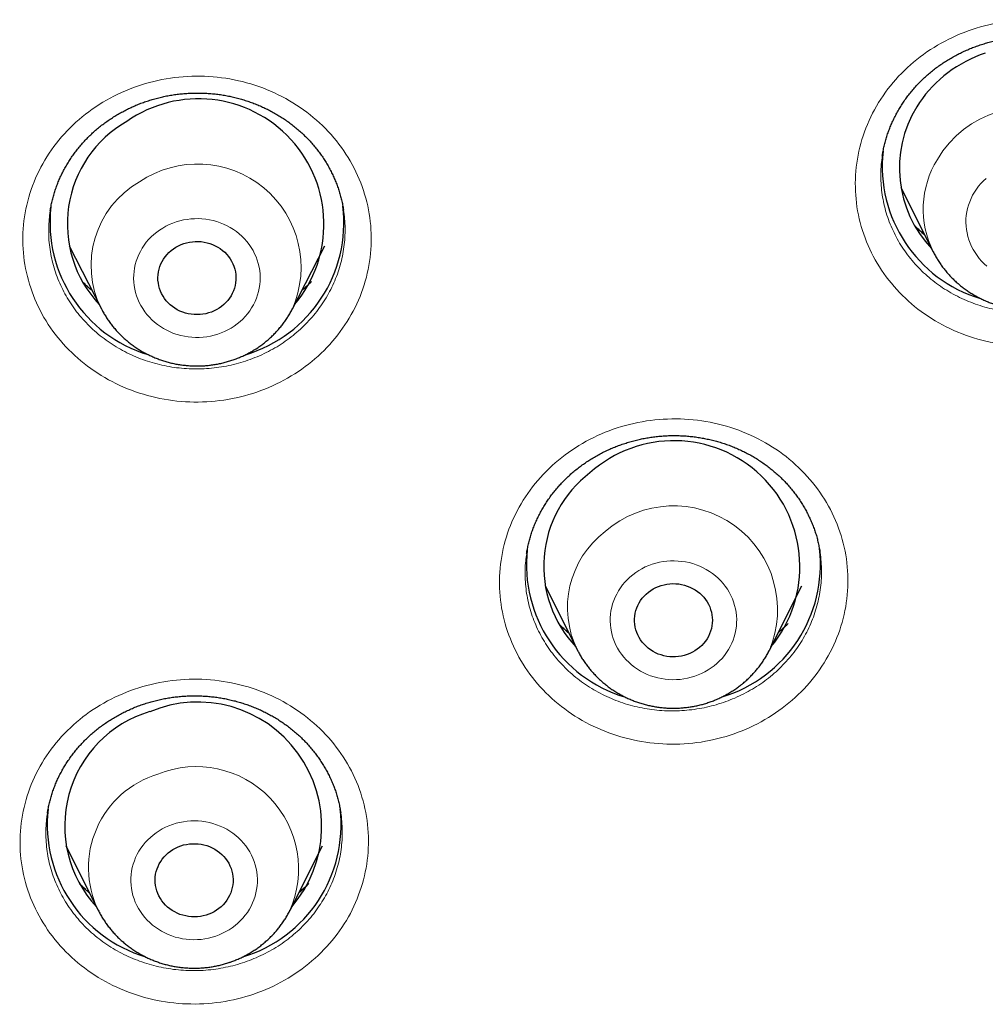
# Model space of a CAD drawing. Header units: millimetres. Extents: x 8 to 450, y 12 to 574.
# Tile 176 of 256: x 236 to 247, y 502 to 513. Entities that reach past the tile are written whole.
import ezdxf

# ---------------------------------------------------------------- set-up
doc = ezdxf.new("R2010")
doc.units = ezdxf.units.MM

msp = doc.modelspace()

# ---------------------------------------------------------------- linework, layer by layer
at = {"color": 7, "linetype": 'Continuous', "lineweight": 30}
for p, q in [((246.454, 511.242), (246.827, 510.497)), ((236.632, 510.97), (236.632, 510.969)), ((240.018, 510.979), (240.018, 510.98)), ((236.849, 510.567), (237.223, 509.839)), ((239.428, 509.839), (239.802, 510.567)), ((246.828, 510.496), (246.827, 510.497)), ((245.519, 507.03), (245.519, 507.032)), ((242.346, 506.642), (242.719, 505.897)), ((244.935, 505.897), (245.308, 506.642)), ((244.935, 505.897), (244.934, 505.896)), ((236.6, 504.015), (236.599, 504.012)), ((236.812, 503.639), (237.185, 502.895)), ((239.401, 502.895), (239.774, 503.639))]:
    msp.add_line(p, q, dxfattribs=at)
at = {"color": 252, "linetype": 'Continuous', "lineweight": 0}
msp.add_line((244.934, 505.896), (244.922, 505.872), dxfattribs=at)
at = {"color": 7, "linetype": 'Continuous', "lineweight": 30, "flags": 128}
for points in [[(247.428, 512.792), (247.37, 512.771), (247.313, 512.748), (247.258, 512.723), (247.203, 512.696), (247.149, 512.666), (247.097, 512.635), (247.047, 512.601), (246.997, 512.566), (246.95, 512.528), (246.904, 512.489), (246.86, 512.448), (246.817, 512.406), (246.777, 512.361), (246.739, 512.316), (246.702, 512.268), (246.668, 512.22), (246.636, 512.17)], [(238.082, 510.55), (238.112, 510.566), (238.142, 510.581), (238.174, 510.593), (238.206, 510.602), (238.239, 510.609), (238.273, 510.614), (238.307, 510.617), (238.341, 510.617), (238.375, 510.615), (238.409, 510.61), (238.442, 510.603), (238.474, 510.593), (238.506, 510.582), (238.537, 510.568), (238.566, 510.552), (238.594, 510.534), (238.621, 510.514), (238.646, 510.492), (238.669, 510.468), (238.69, 510.443), (238.709, 510.416), (238.725, 510.388), (238.74, 510.359), (238.752, 510.33), (238.762, 510.299), (238.769, 510.268), (238.773, 510.236), (238.775, 510.204), (238.775, 510.172), (238.772, 510.14), (238.766, 510.108), (238.758, 510.077), (238.747, 510.047), (238.734, 510.017), (238.719, 509.989), (238.701, 509.962), (238.681, 509.936), (238.659, 509.911), (238.636, 509.888), (238.61, 509.867), (238.583, 509.848), (238.554, 509.83), (238.524, 509.815), (238.493, 509.802), (238.461, 509.791), (238.428, 509.783), (238.395, 509.777), (238.361, 509.773), (238.327, 509.772), (238.293, 509.773), (238.259, 509.776), (238.226, 509.782), (238.193, 509.79), (238.161, 509.801), (238.129, 509.814), (238.099, 509.829), (238.071, 509.846), (238.043, 509.865), (238.018, 509.886), (237.994, 509.909), (237.972, 509.933), (237.952, 509.959), (237.934, 509.986), (237.918, 510.015), (237.905, 510.044), (237.894, 510.075), (237.886, 510.106), (237.88, 510.137), (237.876, 510.169), (237.876, 510.201), (237.877, 510.233), (237.882, 510.265), (237.889, 510.296), (237.898, 510.327), (237.91, 510.357), (237.924, 510.386), (237.941, 510.414), (237.96, 510.441), (237.98, 510.466), (238.003, 510.49), (238.028, 510.512), (238.054, 510.532), (238.082, 510.55)], [(243.538, 506.567), (243.565, 506.586), (243.593, 506.604), (243.623, 506.62), (243.654, 506.633), (243.686, 506.644), (243.719, 506.653), (243.752, 506.66), (243.786, 506.664), (243.82, 506.666), (243.854, 506.665), (243.888, 506.662), (243.921, 506.656), (243.954, 506.649), (243.987, 506.638), (244.018, 506.626), (244.048, 506.611), (244.077, 506.594), (244.105, 506.576), (244.131, 506.555), (244.155, 506.533), (244.177, 506.508), (244.198, 506.483), (244.216, 506.456), (244.232, 506.428), (244.246, 506.398), (244.257, 506.368), (244.266, 506.337), (244.272, 506.306), (244.276, 506.274), (244.277, 506.242), (244.276, 506.21), (244.272, 506.178), (244.266, 506.147), (244.257, 506.116), (244.245, 506.086), (244.231, 506.056), (244.215, 506.028), (244.197, 506.001), (244.176, 505.976), (244.154, 505.952), (244.129, 505.929), (244.103, 505.909), (244.076, 505.89), (244.047, 505.874), (244.016, 505.859), (243.985, 505.847), (243.952, 505.837), (243.919, 505.829), (243.886, 505.824), (243.852, 505.821), (243.818, 505.82), (243.784, 505.822), (243.75, 505.826), (243.717, 505.833), (243.684, 505.842), (243.652, 505.853), (243.621, 505.867), (243.592, 505.883), (243.563, 505.9), (243.537, 505.92), (243.511, 505.942), (243.488, 505.965), (243.467, 505.99), (243.447, 506.016), (243.43, 506.044), (243.415, 506.073), (243.403, 506.102), (243.393, 506.133), (243.385, 506.164), (243.38, 506.196), (243.378, 506.228), (243.378, 506.26), (243.38, 506.292), (243.386, 506.323), (243.393, 506.354), (243.403, 506.385), (243.416, 506.415), (243.431, 506.443), (243.448, 506.471), (243.468, 506.497), (243.489, 506.522), (243.513, 506.545), (243.538, 506.567)], [(238.139, 503.638), (238.172, 503.648), (238.205, 503.655), (238.238, 503.66), (238.272, 503.663), (238.306, 503.663), (238.34, 503.661), (238.374, 503.656), (238.407, 503.649), (238.44, 503.64), (238.472, 503.629), (238.502, 503.615), (238.532, 503.599), (238.56, 503.581), (238.587, 503.561), (238.612, 503.539), (238.635, 503.516), (238.656, 503.491), (238.675, 503.464), (238.692, 503.436), (238.707, 503.407), (238.719, 503.377), (238.729, 503.347), (238.736, 503.316), (238.741, 503.284), (238.743, 503.252), (238.743, 503.22), (238.74, 503.188), (238.734, 503.156), (238.726, 503.125), (238.716, 503.095), (238.703, 503.065), (238.688, 503.037), (238.67, 503.009), (238.65, 502.983), (238.629, 502.958), (238.605, 502.935), (238.58, 502.914), (238.552, 502.895), (238.524, 502.877), (238.494, 502.862), (238.463, 502.849), (238.431, 502.838), (238.398, 502.829), (238.365, 502.823), (238.331, 502.819), (238.297, 502.818), (238.263, 502.818), (238.229, 502.822), (238.196, 502.828), (238.163, 502.836), (238.13, 502.846), (238.099, 502.859), (238.069, 502.874), (238.04, 502.891), (238.013, 502.91), (237.987, 502.931), (237.963, 502.953), (237.941, 502.978), (237.921, 503.003), (237.903, 503.03), (237.887, 503.059), (237.873, 503.088), (237.862, 503.119), (237.854, 503.15), (237.848, 503.181), (237.844, 503.213), (237.843, 503.245), (237.845, 503.277), (237.849, 503.309), (237.856, 503.34), (237.865, 503.371), (237.877, 503.401), (237.891, 503.43), (237.907, 503.458), (237.926, 503.485), (237.947, 503.51), (237.969, 503.534), (237.994, 503.556), (238.02, 503.577), (238.048, 503.595), (238.077, 503.611), (238.108, 503.626), (238.139, 503.638)]]:
    msp.add_lwpolyline(points, dxfattribs=at)
at = {"color": 252, "linetype": 'Continuous', "lineweight": 0, "flags": 128}
for points in [[(247.437, 511.345), (247.406, 511.316), (247.377, 511.286), (247.35, 511.254), (247.325, 511.221), (247.302, 511.186), (247.282, 511.15), (247.264, 511.113), (247.248, 511.075), (247.234, 511.037), (247.223, 510.997), (247.215, 510.958), (247.209, 510.917), (247.205, 510.877), (247.204, 510.836), (247.206, 510.795), (247.21, 510.755), (247.217, 510.715), (247.227, 510.675), (247.238, 510.636), (247.253, 510.597), (247.269, 510.56), (247.288, 510.523), (247.31, 510.488), (247.333, 510.454), (247.359, 510.421), (247.386, 510.39), (247.416, 510.36), (247.447, 510.332)], [(238.72, 509.617), (238.756, 509.64), (238.79, 509.665), (238.823, 509.692), (238.854, 509.72), (238.883, 509.751), (238.91, 509.782), (238.935, 509.816), (238.957, 509.85), (238.978, 509.886), (238.996, 509.923), (239.012, 509.961), (239.026, 509.999), (239.037, 510.039), (239.045, 510.079), (239.051, 510.119), (239.055, 510.159), (239.056, 510.2), (239.054, 510.241), (239.05, 510.281), (239.043, 510.321), (239.034, 510.361), (239.022, 510.4), (239.008, 510.439), (238.992, 510.476), (238.973, 510.513), (238.951, 510.548), (238.928, 510.582), (238.902, 510.615), (238.875, 510.647), (238.845, 510.677), (238.814, 510.705), (238.781, 510.731), (238.747, 510.755), (238.71, 510.778), (238.673, 510.798), (238.634, 510.816), (238.595, 510.833), (238.554, 510.846), (238.512, 510.858), (238.47, 510.867), (238.428, 510.874), (238.384, 510.879), (238.341, 510.881), (238.298, 510.88), (238.255, 510.878), (238.212, 510.872), (238.169, 510.865), (238.127, 510.855), (238.086, 510.843), (238.046, 510.828), (238.006, 510.812), (237.968, 510.793), (237.931, 510.772), (237.895, 510.749), (237.861, 510.724), (237.828, 510.697), (237.797, 510.669), (237.768, 510.638), (237.741, 510.607), (237.716, 510.573), (237.694, 510.539), (237.673, 510.503), (237.655, 510.466), (237.639, 510.428), (237.625, 510.39), (237.614, 510.35), (237.606, 510.31), (237.599, 510.27), (237.596, 510.23), (237.595, 510.189), (237.597, 510.148), (237.601, 510.108), (237.608, 510.068), (237.617, 510.028), (237.629, 509.989), (237.643, 509.95), (237.659, 509.913), (237.678, 509.876), (237.7, 509.841), (237.723, 509.806), (237.748, 509.774), (237.776, 509.742), (237.806, 509.712), (237.837, 509.684), (237.87, 509.658), (237.904, 509.634), (237.941, 509.611), (237.978, 509.591), (238.017, 509.572), (238.056, 509.556), (238.097, 509.542), (238.139, 509.531), (238.181, 509.522), (238.223, 509.515), (238.267, 509.51), (238.31, 509.508), (238.353, 509.509), (238.396, 509.511), (238.439, 509.516), (238.482, 509.524), (238.524, 509.534), (238.565, 509.546), (238.605, 509.56), (238.645, 509.577), (238.683, 509.596), (238.72, 509.617)], [(244.297, 505.717), (244.329, 505.744), (244.36, 505.773), (244.388, 505.803), (244.415, 505.835), (244.44, 505.869), (244.462, 505.904), (244.483, 505.939), (244.501, 505.977), (244.516, 506.014), (244.529, 506.053), (244.54, 506.093), (244.548, 506.133), (244.554, 506.173), (244.557, 506.213), (244.558, 506.254), (244.556, 506.295), (244.551, 506.335), (244.544, 506.375), (244.534, 506.415), (244.522, 506.454), (244.508, 506.492), (244.491, 506.53), (244.472, 506.566), (244.45, 506.602), (244.426, 506.636), (244.401, 506.668), (244.373, 506.699), (244.343, 506.729), (244.311, 506.757), (244.278, 506.783), (244.243, 506.807), (244.207, 506.829), (244.169, 506.849), (244.131, 506.867), (244.091, 506.883), (244.05, 506.897), (244.008, 506.908), (243.966, 506.917), (243.923, 506.923), (243.88, 506.927), (243.837, 506.929), (243.794, 506.928), (243.75, 506.925), (243.708, 506.92), (243.665, 506.912), (243.623, 506.902), (243.582, 506.889), (243.542, 506.875), (243.502, 506.858), (243.464, 506.838), (243.427, 506.817), (243.392, 506.794), (243.358, 506.769), (243.325, 506.742), (243.295, 506.713), (243.266, 506.682), (243.239, 506.65), (243.215, 506.617), (243.192, 506.582), (243.172, 506.546), (243.154, 506.509), (243.138, 506.471), (243.125, 506.432), (243.115, 506.393), (243.106, 506.353), (243.101, 506.313), (243.098, 506.272), (243.097, 506.232), (243.099, 506.191), (243.103, 506.15), (243.111, 506.11), (243.12, 506.071), (243.132, 506.032), (243.147, 505.993), (243.164, 505.956), (243.183, 505.919), (243.205, 505.884), (243.228, 505.85), (243.254, 505.817), (243.282, 505.786), (243.312, 505.757), (243.343, 505.729), (243.376, 505.703), (243.411, 505.679), (243.448, 505.656), (243.485, 505.636), (243.524, 505.618), (243.564, 505.603), (243.605, 505.589), (243.646, 505.578), (243.689, 505.569), (243.731, 505.562), (243.774, 505.558), (243.818, 505.556), (243.861, 505.557), (243.904, 505.56), (243.947, 505.566), (243.989, 505.574), (244.031, 505.584), (244.073, 505.596), (244.113, 505.611), (244.152, 505.628), (244.19, 505.647), (244.227, 505.669), (244.263, 505.692), (244.297, 505.717)], [(238.543, 502.595), (238.583, 502.61), (238.622, 502.628), (238.66, 502.647), (238.697, 502.669), (238.733, 502.692), (238.766, 502.717), (238.799, 502.745), (238.829, 502.774), (238.857, 502.804), (238.884, 502.837), (238.908, 502.87), (238.931, 502.905), (238.951, 502.941), (238.968, 502.978), (238.984, 503.016), (238.997, 503.055), (239.007, 503.095), (239.015, 503.135), (239.02, 503.175), (239.023, 503.216), (239.023, 503.256), (239.021, 503.297), (239.016, 503.337), (239.009, 503.377), (238.999, 503.417), (238.987, 503.456), (238.972, 503.494), (238.955, 503.531), (238.935, 503.568), (238.913, 503.603), (238.889, 503.637), (238.863, 503.669), (238.835, 503.7), (238.805, 503.73), (238.774, 503.757), (238.74, 503.783), (238.705, 503.807), (238.669, 503.829), (238.631, 503.849), (238.592, 503.867), (238.552, 503.882), (238.511, 503.896), (238.469, 503.907), (238.427, 503.915), (238.384, 503.921), (238.341, 503.925), (238.298, 503.927), (238.255, 503.926), (238.212, 503.922), (238.169, 503.917), (238.126, 503.909), (238.084, 503.898), (238.043, 503.885), (238.003, 503.87), (237.964, 503.853), (237.926, 503.834), (237.889, 503.812), (237.854, 503.789), (237.82, 503.763), (237.788, 503.736), (237.757, 503.707), (237.729, 503.676), (237.703, 503.644), (237.678, 503.611), (237.656, 503.576), (237.636, 503.54), (237.618, 503.503), (237.603, 503.464), (237.59, 503.426), (237.579, 503.386), (237.571, 503.346), (237.566, 503.306), (237.563, 503.265), (237.563, 503.225), (237.565, 503.184), (237.57, 503.144), (237.577, 503.103), (237.587, 503.064), (237.6, 503.025), (237.614, 502.987), (237.632, 502.949), (237.651, 502.913), (237.673, 502.878), (237.697, 502.844), (237.723, 502.811), (237.751, 502.78), (237.781, 502.751), (237.813, 502.723), (237.846, 502.698), (237.881, 502.674), (237.918, 502.652), (237.955, 502.632), (237.994, 502.614), (238.034, 502.599), (238.075, 502.585), (238.117, 502.574), (238.159, 502.566), (238.202, 502.559), (238.245, 502.555), (238.288, 502.554), (238.332, 502.555), (238.375, 502.558), (238.418, 502.564), (238.46, 502.572), (238.502, 502.583), (238.543, 502.595)]]:
    msp.add_lwpolyline(points, dxfattribs=at)
at = {"color": 7, "linetype": 'Continuous', "lineweight": 30}
for centre, radius, start, end in [((238.344, 510.817), 1.447, 320.0462, 124.9587), ((247.782, 511.464), 1.346, 148.3743, 223.6717), ((238.191, 510.82), 1.362, 119.7622, 223.213), ((247.834, 511.485), 1.596, 173.7635, 253.1602), ((238.224, 510.837), 1.595, 173.5863, 253.1602), ((238.427, 510.836), 1.595, 286.7647, 6.779), ((243.833, 506.862), 1.454, 320.3834, 131.8554), ((243.684, 506.867), 1.355, 127.2932, 223.4768), ((243.726, 506.885), 1.596, 173.756, 253.163), ((243.929, 506.885), 1.595, 286.7498, 6.6728), ((238.334, 503.866), 1.432, 319.2892, 112.7422), ((238.176, 503.869), 1.377, 106.7044, 222.8627), ((238.192, 503.883), 1.595, 173.6225, 253.1617), ((238.395, 503.883), 1.595, 286.7415, 6.6015)]:
    msp.add_arc(centre, radius, start, end, dxfattribs=at)
at = {"color": 252, "linetype": 'Continuous', "lineweight": 0}
for centre, radius, start, end in [((247.922, 510.955), 1.211, 337.7467, 149.8677), ((247.802, 510.988), 1.091, 148.1985, 206.7173), ((238.334, 510.318), 1.194, 336.3834, 124.1601), ((238.217, 510.34), 1.114, 119.8171, 206.936), ((243.828, 506.363), 1.201, 337.2003, 130.9945), ((243.711, 506.389), 1.107, 127.3061, 206.439), ((238.318, 503.371), 1.182, 335.6125, 112.0582), ((238.204, 503.385), 1.131, 106.9553, 205.7232)]:
    msp.add_arc(centre, radius, start, end, dxfattribs=at)
for points, knots in [([(249.681, 510.362), (249.615, 510.254), (249.538, 510.153), (249.365, 509.968), (249.268, 509.882), (249.058, 509.73), (248.947, 509.665), (248.711, 509.554), (248.586, 509.509), (248.206, 509.411), (247.936, 509.393), (247.417, 509.453), (247.161, 509.533), (246.82, 509.714), (246.711, 509.786), (246.513, 509.947), (246.424, 510.036), (246.263, 510.231), (246.193, 510.336), (246.077, 510.556), (246.03, 510.67), (245.961, 510.91), (245.94, 511.031), (245.923, 511.276), (245.927, 511.4), (245.961, 511.645), (245.991, 511.765), (246.075, 511.999), (246.13, 512.113), (246.263, 512.328), (246.341, 512.431), (246.514, 512.617), (246.61, 512.701), (246.819, 512.853), (246.933, 512.919), (247.168, 513.029), (247.291, 513.074), (247.547, 513.139), (247.677, 513.16), (247.939, 513.178), (248.072, 513.175), (248.333, 513.144), (248.461, 513.117), (248.71, 513.04), (248.832, 512.989), (249.173, 512.807), (249.376, 512.641), (249.694, 512.255), (249.814, 512.029), (249.916, 511.674), (249.938, 511.55), (249.955, 511.305), (249.951, 511.182), (249.916, 510.937), (249.886, 510.815), (249.802, 510.583), (249.747, 510.47), (249.681, 510.362)], [0, 0, 0, 0, 0.03125, 0.03125, 0.0625, 0.0625, 0.09375, 0.09375, 0.125, 0.125, 0.1875, 0.1875, 0.25, 0.25, 0.28125, 0.28125, 0.3125, 0.3125, 0.34375, 0.34375, 0.375, 0.375, 0.40625, 0.40625, 0.4375, 0.4375, 0.46875, 0.46875, 0.5, 0.5, 0.53125, 0.53125, 0.5625, 0.5625, 0.59375, 0.59375, 0.625, 0.625, 0.65625, 0.65625, 0.6875, 0.6875, 0.71875, 0.71875, 0.75, 0.75, 0.8125, 0.8125, 0.875, 0.875, 0.90625, 0.90625, 0.9375, 0.9375, 0.96875, 0.96875, 1, 1, 1, 1]), ([(239.415, 509.064), (239.303, 508.997), (239.186, 508.94), (238.942, 508.85), (238.813, 508.815), (238.554, 508.771), (238.423, 508.761), (238.16, 508.764), (238.027, 508.779), (237.643, 508.856), (237.395, 508.956), (236.965, 509.234), (236.777, 509.415), (236.564, 509.724), (236.503, 509.836), (236.407, 510.064), (236.371, 510.182), (236.324, 510.425), (236.313, 510.549), (236.318, 510.794), (236.333, 510.916), (236.389, 511.159), (236.43, 511.277), (236.534, 511.502), (236.599, 511.611), (236.75, 511.814), (236.835, 511.908), (237.023, 512.079), (237.128, 512.157), (237.351, 512.291), (237.47, 512.349), (237.714, 512.439), (237.841, 512.473), (238.1, 512.517), (238.233, 512.528), (238.495, 512.524), (238.626, 512.51), (238.885, 512.458), (239.01, 512.42), (239.251, 512.323), (239.367, 512.262), (239.584, 512.122), (239.683, 512.043), (239.866, 511.866), (239.949, 511.768), (240.162, 511.459), (240.26, 511.224), (240.353, 510.742), (240.348, 510.49), (240.265, 510.13), (240.224, 510.01), (240.119, 509.785), (240.055, 509.677), (239.904, 509.474), (239.818, 509.379), (239.629, 509.208), (239.526, 509.132), (239.415, 509.064)], [0, 0, 0, 0, 0.03125, 0.03125, 0.0625, 0.0625, 0.09375, 0.09375, 0.125, 0.125, 0.1875, 0.1875, 0.25, 0.25, 0.28125, 0.28125, 0.3125, 0.3125, 0.34375, 0.34375, 0.375, 0.375, 0.40625, 0.40625, 0.4375, 0.4375, 0.46875, 0.46875, 0.5, 0.5, 0.53125, 0.53125, 0.5625, 0.5625, 0.59375, 0.59375, 0.625, 0.625, 0.65625, 0.65625, 0.6875, 0.6875, 0.71875, 0.71875, 0.75, 0.75, 0.8125, 0.8125, 0.875, 0.875, 0.90625, 0.90625, 0.9375, 0.9375, 0.96875, 0.96875, 1, 1, 1, 1]), ([(246.239, 511.608), (246.235, 511.574), (246.225, 511.505), (246.22, 511.399), (246.223, 511.291), (246.233, 511.183), (246.251, 511.077), (246.276, 510.972), (246.309, 510.868), (246.35, 510.768), (246.398, 510.669), (246.452, 510.575), (246.514, 510.484), (246.582, 510.397), (246.656, 510.314), (246.736, 510.237), (246.821, 510.165), (246.911, 510.098), (247.006, 510.037), (247.106, 509.983), (247.209, 509.935), (247.315, 509.893), (247.424, 509.858), (247.535, 509.831), (247.649, 509.81), (247.763, 509.797), (247.879, 509.791), (247.994, 509.792), (248.109, 509.8), (248.224, 509.816), (248.337, 509.839), (248.448, 509.869), (248.557, 509.905), (248.663, 509.949), (248.766, 509.999), (248.865, 510.056), (248.96, 510.118), (249.05, 510.186), (249.134, 510.26), (249.214, 510.339), (249.287, 510.423), (249.355, 510.511), (249.395, 510.573), (249.415, 510.604)], [0, 0, 0, 0, 0.023025, 0.047404, 0.071866, 0.096356, 0.120818, 0.145197, 0.16958, 0.194046, 0.218541, 0.243007, 0.26739, 0.291774, 0.316241, 0.340736, 0.365203, 0.389586, 0.413965, 0.438428, 0.462918, 0.487381, 0.51176, 0.536131, 0.560586, 0.585069, 0.609523, 0.633894, 0.658258, 0.682704, 0.707178, 0.731624, 0.755987, 0.780345, 0.804785, 0.829254, 0.853694, 0.878052, 0.902386, 0.926803, 0.951249, 0.975666, 1, 1, 1, 1]), ([(236.632, 510.969), (236.627, 510.937), (236.618, 510.87), (236.613, 510.766), (236.614, 510.658), (236.624, 510.551), (236.642, 510.444), (236.667, 510.339), (236.7, 510.235), (236.74, 510.134), (236.787, 510.036), (236.841, 509.941), (236.902, 509.849), (236.97, 509.762), (237.044, 509.679), (237.123, 509.601), (237.208, 509.528), (237.298, 509.461), (237.393, 509.399), (237.492, 509.344), (237.594, 509.295), (237.7, 509.252), (237.809, 509.217), (237.921, 509.188), (238.034, 509.166), (238.148, 509.152), (238.263, 509.145), (238.379, 509.145), (238.494, 509.153), (238.609, 509.167), (238.722, 509.189), (238.833, 509.218), (238.942, 509.254), (239.048, 509.297), (239.152, 509.345), (239.217, 509.383), (239.25, 509.402)], [0, 0, 0, 0, 0.026003, 0.055596, 0.085154, 0.114611, 0.144068, 0.173626, 0.203218, 0.232776, 0.262233, 0.291688, 0.321243, 0.350832, 0.380387, 0.409842, 0.439292, 0.468843, 0.498428, 0.527979, 0.557429, 0.586875, 0.616421, 0.646002, 0.675548, 0.704994, 0.734437, 0.76398, 0.793557, 0.823101, 0.852543, 0.881968, 0.911492, 0.941051, 0.970576, 1, 1, 1, 1]), ([(239.25, 509.402), (239.282, 509.422), (239.346, 509.463), (239.436, 509.531), (239.521, 509.604), (239.601, 509.682), (239.675, 509.765), (239.743, 509.852), (239.804, 509.944), (239.859, 510.039), (239.907, 510.138), (239.948, 510.239), (239.981, 510.342), (240.006, 510.448), (240.024, 510.555), (240.035, 510.662), (240.037, 510.77), (240.032, 510.876), (240.023, 510.945), (240.018, 510.979)], [0, 0, 0, 0, 0.058874, 0.117949, 0.177093, 0.236168, 0.295042, 0.353916, 0.412991, 0.472134, 0.531209, 0.590083, 0.648961, 0.70804, 0.767188, 0.826267, 0.885145, 0.944031, 1, 1, 1, 1]), ([(246.73, 510.691), (246.716, 510.703), (246.683, 510.731), (246.645, 510.766), (246.622, 510.79), (246.616, 510.796)], [0, 0, 0, 0, 0.364759, 0.824925, 1, 1, 1, 1]), ([(237.115, 510.049), (237.099, 510.063), (237.064, 510.092), (237.027, 510.127), (237.007, 510.149), (237.003, 510.153)], [0, 0, 0, 0, 0.418844, 0.888621, 1, 1, 1, 1]), ([(239.648, 510.153), (239.631, 510.137), (239.598, 510.104), (239.561, 510.07), (239.539, 510.053), (239.537, 510.051)], [0, 0, 0, 0, 0.457099, 0.936059, 1, 1, 1, 1]), ([(245.123, 505.258), (245.021, 505.178), (244.913, 505.108), (244.683, 504.989), (244.56, 504.939), (244.309, 504.864), (244.181, 504.838), (243.919, 504.81), (243.785, 504.808), (243.393, 504.838), (243.134, 504.908), (242.669, 505.131), (242.458, 505.288), (242.205, 505.568), (242.13, 505.67), (242.003, 505.885), (241.952, 505.997), (241.872, 506.232), (241.845, 506.353), (241.816, 506.597), (241.814, 506.719), (241.837, 506.966), (241.862, 507.087), (241.935, 507.323), (241.985, 507.438), (242.106, 507.658), (242.178, 507.761), (242.342, 507.953), (242.436, 508.043), (242.638, 508.202), (242.749, 508.273), (242.979, 508.392), (243.1, 508.441), (243.352, 508.516), (243.482, 508.543), (243.743, 508.57), (243.874, 508.572), (244.139, 508.552), (244.268, 508.53), (244.52, 508.463), (244.644, 508.417), (244.877, 508.304), (244.987, 508.238), (245.192, 508.085), (245.288, 507.998), (245.541, 507.718), (245.67, 507.497), (245.828, 507.032), (245.857, 506.781), (245.823, 506.415), (245.798, 506.292), (245.725, 506.056), (245.676, 505.942), (245.554, 505.723), (245.481, 505.618), (245.317, 505.426), (245.225, 505.338), (245.123, 505.258)], [0, 0, 0, 0, 0.03125, 0.03125, 0.0625, 0.0625, 0.09375, 0.09375, 0.125, 0.125, 0.1875, 0.1875, 0.25, 0.25, 0.28125, 0.28125, 0.3125, 0.3125, 0.34375, 0.34375, 0.375, 0.375, 0.40625, 0.40625, 0.4375, 0.4375, 0.46875, 0.46875, 0.5, 0.5, 0.53125, 0.53125, 0.5625, 0.5625, 0.59375, 0.59375, 0.625, 0.625, 0.65625, 0.65625, 0.6875, 0.6875, 0.71875, 0.71875, 0.75, 0.75, 0.8125, 0.8125, 0.875, 0.875, 0.90625, 0.90625, 0.9375, 0.9375, 0.96875, 0.96875, 1, 1, 1, 1]), ([(242.133, 507.011), (242.129, 506.984), (242.119, 506.921), (242.114, 506.822), (242.115, 506.714), (242.124, 506.606), (242.14, 506.5), (242.164, 506.395), (242.196, 506.291), (242.236, 506.19), (242.282, 506.092), (242.336, 505.996), (242.396, 505.905), (242.463, 505.817), (242.536, 505.734), (242.615, 505.656), (242.699, 505.583), (242.788, 505.515), (242.883, 505.454), (242.981, 505.398), (243.084, 505.349), (243.189, 505.306), (243.298, 505.27), (243.409, 505.241), (243.522, 505.219), (243.636, 505.204), (243.752, 505.196), (243.867, 505.196), (243.982, 505.203), (244.097, 505.217), (244.21, 505.238), (244.322, 505.267), (244.431, 505.302), (244.537, 505.344), (244.641, 505.393), (244.74, 505.448), (244.836, 505.508), (244.896, 505.554), (244.926, 505.576)], [0, 0, 0, 0, 0.021507, 0.049418, 0.077425, 0.105464, 0.133471, 0.161382, 0.189294, 0.217301, 0.245341, 0.273348, 0.30126, 0.329166, 0.357168, 0.385203, 0.413205, 0.441112, 0.46901, 0.497003, 0.525028, 0.553021, 0.580919, 0.608808, 0.636791, 0.664807, 0.692791, 0.720679, 0.748561, 0.776538, 0.804547, 0.832524, 0.860406, 0.888261, 0.916212, 0.944194, 0.972145, 1, 1, 1, 1]), ([(244.926, 505.576), (244.955, 505.6), (245.013, 505.648), (245.093, 505.726), (245.168, 505.808), (245.237, 505.895), (245.299, 505.986), (245.354, 506.081), (245.403, 506.179), (245.444, 506.28), (245.478, 506.383), (245.496, 506.453), (245.511, 506.524), (245.524, 506.595), (245.535, 506.702), (245.538, 506.81), (245.533, 506.918), (245.527, 506.991), (245.52, 507.028), (245.519, 507.03)], [0, 0, 0, 0, 0.066238, 0.132702, 0.199243, 0.265707, 0.331945, 0.398182, 0.464646, 0.531186, 0.59765, 0.663887, 0.664301, 0.730579, 0.797084, 0.863667, 0.930172, 0.996451, 1, 1, 1, 1]), ([(242.621, 506.093), (242.606, 506.106), (242.572, 506.134), (242.535, 506.17), (242.513, 506.193), (242.507, 506.198)], [0, 0, 0, 0, 0.386394, 0.848194, 1, 1, 1, 1]), ([(245.151, 506.205), (245.137, 506.19), (245.105, 506.159), (245.066, 506.123), (245.042, 506.103), (245.036, 506.098)], [0, 0, 0, 0, 0.393765, 0.853988, 1, 1, 1, 1]), ([(238.983, 501.926), (238.858, 501.884), (238.731, 501.853), (238.471, 501.815), (238.338, 501.808), (238.075, 501.818), (237.945, 501.835), (237.689, 501.893), (237.563, 501.934), (237.206, 502.088), (236.989, 502.236), (236.635, 502.595), (236.494, 502.81), (236.36, 503.154), (236.326, 503.275), (236.286, 503.517), (236.279, 503.639), (236.29, 503.885), (236.309, 504.008), (236.372, 504.246), (236.415, 504.361), (236.527, 504.586), (236.594, 504.692), (236.749, 504.89), (236.838, 504.982), (237.032, 505.149), (237.137, 505.223), (237.362, 505.351), (237.482, 505.405), (237.731, 505.49), (237.861, 505.521), (238.12, 505.559), (238.251, 505.566), (238.515, 505.556), (238.647, 505.539), (238.901, 505.481), (239.026, 505.441), (239.266, 505.337), (239.379, 505.274), (239.591, 505.13), (239.69, 505.048), (239.868, 504.867), (239.946, 504.769), (240.083, 504.56), (240.141, 504.448), (240.275, 504.103), (240.316, 503.854), (240.293, 503.366), (240.229, 503.122), (240.063, 502.789), (239.994, 502.681), (239.839, 502.483), (239.751, 502.392), (239.557, 502.225), (239.45, 502.15), (239.226, 502.023), (239.108, 501.969), (238.983, 501.926)], [0, 0, 0, 0, 0.03125, 0.03125, 0.0625, 0.0625, 0.09375, 0.09375, 0.125, 0.125, 0.1875, 0.1875, 0.25, 0.25, 0.28125, 0.28125, 0.3125, 0.3125, 0.34375, 0.34375, 0.375, 0.375, 0.40625, 0.40625, 0.4375, 0.4375, 0.46875, 0.46875, 0.5, 0.5, 0.53125, 0.53125, 0.5625, 0.5625, 0.59375, 0.59375, 0.625, 0.625, 0.65625, 0.65625, 0.6875, 0.6875, 0.71875, 0.71875, 0.75, 0.75, 0.8125, 0.8125, 0.875, 0.875, 0.90625, 0.90625, 0.9375, 0.9375, 0.96875, 0.96875, 1, 1, 1, 1]), ([(236.599, 504.012), (236.596, 503.992), (236.587, 503.935), (236.581, 503.843), (236.581, 503.735), (236.588, 503.628), (236.603, 503.521), (236.626, 503.416), (236.657, 503.312), (236.695, 503.211), (236.74, 503.112), (236.792, 503.016), (236.851, 502.924), (236.917, 502.836), (236.989, 502.752), (237.067, 502.672), (237.151, 502.598), (237.239, 502.53), (237.332, 502.467), (237.43, 502.41), (237.532, 502.359), (237.637, 502.315), (237.745, 502.278), (237.856, 502.247), (237.969, 502.224), (238.083, 502.207), (238.198, 502.198), (238.313, 502.196), (238.428, 502.201), (238.543, 502.214), (238.657, 502.234), (238.769, 502.26), (238.841, 502.283), (238.878, 502.295)], [0, 0, 0, 0, 0.0191627, 0.051808, 0.0845648, 0.1173594, 0.1501163, 0.1827616, 0.215401, 0.2481519, 0.2809406, 0.3136915, 0.346331, 0.37896, 0.4117005, 0.4444787, 0.4772191, 0.5098481, 0.542466, 0.5751953, 0.6079623, 0.6406915, 0.6733094, 0.7059196, 0.7386413, 0.7714006, 0.8041222, 0.8367324, 0.8693118, 0.9020022, 0.9347303, 0.9674207, 1, 1, 1, 1]), ([(238.878, 502.295), (238.913, 502.308), (238.985, 502.334), (239.089, 502.382), (239.19, 502.435), (239.286, 502.495), (239.378, 502.56), (239.464, 502.631), (239.546, 502.708), (239.622, 502.789), (239.692, 502.875), (239.734, 502.936), (239.774, 502.997), (239.812, 503.06), (239.862, 503.157), (239.904, 503.257), (239.94, 503.36), (239.968, 503.464), (239.988, 503.57), (240, 503.677), (240.005, 503.785), (240.001, 503.892), (239.995, 503.972), (239.987, 504.014), (239.986, 504.022)], [0, 0, 0, 0, 0.0493224, 0.0988134, 0.1483615, 0.1978525, 0.247175, 0.296497, 0.3459876, 0.3955353, 0.4450258, 0.494348, 0.4946556, 0.5440085, 0.59353, 0.6431088, 0.6926304, 0.7419833, 0.7913459, 0.840877, 0.8904654, 0.9399966, 0.9893592, 1, 1, 1, 1]), ([(237.086, 503.092), (237.069, 503.107), (237.034, 503.137), (236.996, 503.173), (236.975, 503.194), (236.971, 503.199)], [0, 0, 0, 0, 0.424529, 0.883056, 1, 1, 1, 1]), ([(239.618, 503.203), (239.602, 503.186), (239.568, 503.153), (239.528, 503.117), (239.505, 503.098), (239.501, 503.095)], [0, 0, 0, 0, 0.447744, 0.900624, 1, 1, 1, 1])]:
    msp.add_open_spline(points, degree=3, knots=knots, dxfattribs=at)
at = {"color": 7, "linetype": 'Continuous', "lineweight": 30}
for points, knots in [([(246.239, 511.608), (246.241, 511.621), (246.246, 511.653), (246.257, 511.704), (246.271, 511.761), (246.287, 511.817), (246.305, 511.872), (246.325, 511.927), (246.348, 511.981), (246.373, 512.035), (246.4, 512.087), (246.428, 512.139), (246.459, 512.19), (246.492, 512.239), (246.526, 512.287), (246.563, 512.334), (246.601, 512.38), (246.641, 512.425), (246.683, 512.468), (246.726, 512.509), (246.771, 512.55), (246.818, 512.589), (246.866, 512.626), (246.916, 512.661), (246.967, 512.695), (247.019, 512.728), (247.072, 512.758), (247.127, 512.786), (247.182, 512.813), (247.239, 512.838), (247.296, 512.861), (247.355, 512.882), (247.414, 512.901), (247.474, 512.918), (247.535, 512.933), (247.595, 512.946), (247.657, 512.956), (247.718, 512.965), (247.78, 512.972), (247.842, 512.976), (247.905, 512.979), (247.967, 512.979), (248.03, 512.978), (248.092, 512.974), (248.154, 512.968), (248.215, 512.96), (248.276, 512.95), (248.337, 512.938), (248.397, 512.924), (248.457, 512.907), (248.516, 512.889), (248.574, 512.869), (248.632, 512.847), (248.689, 512.823), (248.744, 512.797), (248.798, 512.769), (248.851, 512.74), (248.902, 512.708), (248.953, 512.675), (249.002, 512.64), (249.051, 512.604), (249.097, 512.565), (249.143, 512.525), (249.186, 512.484), (249.228, 512.441), (249.268, 512.398), (249.305, 512.353), (249.341, 512.307), (249.376, 512.259), (249.408, 512.21), (249.439, 512.16), (249.468, 512.108), (249.495, 512.056), (249.519, 512.002), (249.542, 511.948), (249.562, 511.894), (249.58, 511.839), (249.596, 511.783), (249.609, 511.727), (249.62, 511.678), (249.624, 511.646), (249.626, 511.634)], [0, 0, 0, 0, 0.008772, 0.021674, 0.03455, 0.047426, 0.060326, 0.073237, 0.086118, 0.099009, 0.111931, 0.124822, 0.137633, 0.150391, 0.163171, 0.176003, 0.188836, 0.201598, 0.214188, 0.226978, 0.23973, 0.252472, 0.265235, 0.278012, 0.290774, 0.303507, 0.316225, 0.328932, 0.341634, 0.354334, 0.367038, 0.379749, 0.392471, 0.40521, 0.417935, 0.430602, 0.443233, 0.45586, 0.468512, 0.481197, 0.493887, 0.506586, 0.519339, 0.532085, 0.544746, 0.55733, 0.57001, 0.58266, 0.595322, 0.608016, 0.620748, 0.633406, 0.646149, 0.658937, 0.671689, 0.684321, 0.696835, 0.709483, 0.722214, 0.735009, 0.747847, 0.760709, 0.773573, 0.786411, 0.799202, 0.811929, 0.824574, 0.837233, 0.850005, 0.862856, 0.875767, 0.888716, 0.901685, 0.91465, 0.927585, 0.940472, 0.953291, 0.966058, 0.978918, 0.991891, 1, 1, 1, 1]), ([(236.632, 510.97), (236.634, 510.984), (236.639, 511.016), (236.65, 511.068), (236.664, 511.125), (236.68, 511.181), (236.698, 511.236), (236.719, 511.291), (236.741, 511.345), (236.766, 511.398), (236.793, 511.45), (236.822, 511.501), (236.853, 511.552), (236.886, 511.601), (236.921, 511.649), (236.957, 511.696), (236.996, 511.742), (237.036, 511.786), (237.078, 511.829), (237.121, 511.871), (237.167, 511.911), (237.213, 511.949), (237.262, 511.986), (237.312, 512.021), (237.363, 512.055), (237.415, 512.087), (237.468, 512.116), (237.523, 512.144), (237.578, 512.171), (237.635, 512.195), (237.692, 512.218), (237.751, 512.238), (237.81, 512.257), (237.869, 512.273), (237.93, 512.288), (237.991, 512.3), (238.052, 512.311), (238.114, 512.319), (238.176, 512.325), (238.238, 512.329), (238.301, 512.331), (238.363, 512.331), (238.425, 512.329), (238.488, 512.325), (238.55, 512.319), (238.611, 512.31), (238.673, 512.3), (238.734, 512.287), (238.794, 512.272), (238.853, 512.256), (238.912, 512.237), (238.97, 512.217), (239.027, 512.194), (239.084, 512.17), (239.139, 512.143), (239.194, 512.115), (239.247, 512.085), (239.299, 512.053), (239.349, 512.02), (239.398, 511.985), (239.446, 511.948), (239.492, 511.91), (239.537, 511.87), (239.58, 511.828), (239.622, 511.786), (239.662, 511.741), (239.7, 511.695), (239.736, 511.648), (239.77, 511.601), (239.802, 511.552), (239.833, 511.502), (239.861, 511.451), (239.888, 511.398), (239.912, 511.345), (239.935, 511.291), (239.955, 511.236), (239.973, 511.18), (239.989, 511.124), (240.002, 511.068), (240.012, 511.02), (240.016, 510.991), (240.018, 510.98)], [0, 0, 0, 0, 0.009172, 0.022157, 0.035131, 0.048051, 0.060951, 0.073834, 0.086706, 0.09957, 0.112429, 0.125287, 0.138149, 0.151016, 0.163893, 0.176719, 0.189526, 0.202299, 0.215068, 0.227859, 0.240659, 0.253423, 0.266207, 0.279024, 0.291811, 0.30452, 0.317184, 0.329881, 0.342631, 0.355382, 0.368062, 0.380703, 0.393354, 0.406039, 0.418725, 0.431435, 0.444175, 0.456895, 0.469589, 0.482273, 0.494952, 0.507629, 0.52031, 0.532999, 0.545698, 0.558415, 0.571152, 0.583892, 0.596563, 0.609196, 0.621834, 0.634502, 0.647217, 0.659888, 0.67264, 0.685443, 0.698234, 0.710938, 0.723554, 0.736303, 0.749009, 0.761735, 0.774502, 0.787317, 0.800036, 0.812884, 0.825773, 0.838624, 0.851352, 0.863964, 0.876732, 0.889585, 0.902503, 0.915465, 0.92845, 0.941439, 0.954401, 0.967317, 0.980168, 0.992942, 1, 1, 1, 1]), ([(246.73, 510.692), (246.725, 510.695), (246.705, 510.712), (246.671, 510.743), (246.637, 510.775), (246.619, 510.793), (246.616, 510.797)], [0, 0, 0, 0, 0.109192, 0.501833, 0.893702, 1, 1, 1, 1]), ([(246.828, 510.496), (246.832, 510.489), (246.843, 510.466), (246.864, 510.429), (246.891, 510.385), (246.92, 510.342), (246.951, 510.3), (246.984, 510.26), (247.019, 510.221), (247.055, 510.184), (247.093, 510.148), (247.133, 510.113), (247.174, 510.081), (247.217, 510.05), (247.261, 510.021), (247.306, 509.994), (247.352, 509.968), (247.4, 509.945), (247.449, 509.923), (247.498, 509.904), (247.549, 509.887), (247.6, 509.872), (247.651, 509.859), (247.704, 509.848), (247.757, 509.84), (247.81, 509.833), (247.863, 509.829), (247.916, 509.827), (247.97, 509.828), (248.024, 509.83), (248.077, 509.835), (248.13, 509.842), (248.183, 509.851), (248.235, 509.863), (248.287, 509.876), (248.338, 509.892), (248.388, 509.91), (248.437, 509.93), (248.486, 509.952), (248.533, 509.977), (248.579, 510.003), (248.624, 510.031), (248.668, 510.06), (248.71, 510.092), (248.751, 510.126), (248.791, 510.161), (248.828, 510.197), (248.864, 510.235), (248.898, 510.275), (248.931, 510.316), (248.961, 510.358), (248.981, 510.389), (248.992, 510.406), (248.993, 510.409)], [0, 0, 0, 0, 0.00926, 0.029169, 0.049094, 0.069036, 0.088995, 0.108974, 0.128971, 0.148988, 0.169024, 0.18908, 0.209155, 0.22925, 0.249363, 0.269495, 0.289644, 0.309809, 0.329991, 0.350188, 0.370398, 0.390622, 0.410857, 0.431103, 0.451359, 0.471623, 0.491894, 0.51217, 0.532451, 0.552736, 0.573021, 0.593307, 0.613592, 0.633874, 0.654153, 0.674426, 0.694692, 0.714951, 0.7352, 0.755438, 0.775664, 0.795877, 0.816076, 0.836258, 0.856425, 0.876573, 0.896703, 0.916814, 0.936904, 0.956975, 0.977026, 0.995952, 1, 1, 1, 1]), ([(237.115, 510.05), (237.109, 510.055), (237.087, 510.073), (237.052, 510.105), (237.02, 510.135), (237.004, 510.151), (237.003, 510.153)], [0, 0, 0, 0, 0.147245, 0.548233, 0.948484, 1, 1, 1, 1]), ([(239.648, 510.155), (239.638, 510.144), (239.612, 510.119), (239.575, 510.085), (239.549, 510.062), (239.538, 510.053)], [0, 0, 0, 0, 0.308974, 0.718166, 1, 1, 1, 1]), ([(237.223, 509.839), (237.225, 509.834), (237.236, 509.814), (237.255, 509.779), (237.283, 509.735), (237.312, 509.692), (237.343, 509.651), (237.376, 509.61), (237.411, 509.571), (237.447, 509.534), (237.485, 509.498), (237.525, 509.464), (237.566, 509.431), (237.609, 509.4), (237.653, 509.371), (237.698, 509.344), (237.745, 509.319), (237.792, 509.296), (237.841, 509.274), (237.891, 509.255), (237.941, 509.238), (237.992, 509.223), (238.044, 509.21), (238.096, 509.199), (238.149, 509.191), (238.202, 509.185), (238.255, 509.181), (238.309, 509.179), (238.363, 509.179), (238.416, 509.182), (238.469, 509.187), (238.522, 509.194), (238.575, 509.203), (238.627, 509.215), (238.679, 509.229), (238.73, 509.245), (238.78, 509.263), (238.83, 509.283), (238.878, 509.305), (238.924, 509.329), (238.958, 509.347), (238.976, 509.358), (238.979, 509.36)], [0, 0, 0, 0, 0.008042, 0.033699, 0.059376, 0.085076, 0.110798, 0.136544, 0.162315, 0.188111, 0.213932, 0.239778, 0.26565, 0.291546, 0.317466, 0.34341, 0.369376, 0.395364, 0.421372, 0.4474, 0.473445, 0.499507, 0.525584, 0.551675, 0.577778, 0.603892, 0.630015, 0.656145, 0.682281, 0.708421, 0.734562, 0.760704, 0.786844, 0.812981, 0.839113, 0.865238, 0.891355, 0.917461, 0.943555, 0.969635, 0.994273, 1, 1, 1, 1]), ([(238.979, 509.36), (238.989, 509.366), (239.014, 509.382), (239.053, 509.408), (239.096, 509.44), (239.137, 509.473), (239.176, 509.508), (239.214, 509.544), (239.25, 509.582), (239.285, 509.622), (239.317, 509.662), (239.348, 509.705), (239.377, 509.748), (239.403, 509.793), (239.421, 509.823), (239.428, 509.839), (239.429, 509.84)], [0, 0, 0, 0, 0.05309, 0.132183, 0.211244, 0.290239, 0.369166, 0.448021, 0.5268, 0.605503, 0.684127, 0.76267, 0.841134, 0.919518, 0.997824, 1, 1, 1, 1]), ([(242.132, 507.011), (242.133, 507.016), (242.136, 507.039), (242.144, 507.082), (242.157, 507.138), (242.172, 507.194), (242.189, 507.25), (242.209, 507.305), (242.23, 507.359), (242.254, 507.413), (242.28, 507.465), (242.308, 507.517), (242.338, 507.568), (242.37, 507.618), (242.403, 507.667), (242.439, 507.714), (242.477, 507.76), (242.516, 507.805), (242.557, 507.849), (242.6, 507.891), (242.644, 507.932), (242.69, 507.972), (242.738, 508.009), (242.787, 508.045), (242.837, 508.08), (242.888, 508.112), (242.941, 508.143), (242.995, 508.172), (243.05, 508.2), (243.106, 508.225), (243.163, 508.249), (243.221, 508.27), (243.28, 508.29), (243.339, 508.308), (243.4, 508.324), (243.46, 508.337), (243.521, 508.349), (243.583, 508.358), (243.645, 508.366), (243.707, 508.371), (243.769, 508.375), (243.832, 508.376), (243.894, 508.375), (243.957, 508.372), (244.019, 508.367), (244.081, 508.36), (244.142, 508.35), (244.203, 508.339), (244.263, 508.326), (244.323, 508.311), (244.382, 508.293), (244.441, 508.274), (244.499, 508.252), (244.556, 508.229), (244.612, 508.204), (244.666, 508.177), (244.72, 508.148), (244.772, 508.118), (244.824, 508.085), (244.874, 508.051), (244.922, 508.016), (244.969, 507.978), (245.015, 507.939), (245.059, 507.899), (245.102, 507.857), (245.142, 507.814), (245.181, 507.769), (245.218, 507.724), (245.253, 507.677), (245.286, 507.628), (245.318, 507.578), (245.348, 507.527), (245.376, 507.475), (245.401, 507.422), (245.425, 507.369), (245.446, 507.315), (245.465, 507.261), (245.482, 507.206), (245.496, 507.15), (245.508, 507.094), (245.516, 507.054), (245.519, 507.034), (245.519, 507.032)], [0, 0, 0, 0, 0.002971, 0.015888, 0.028791, 0.041684, 0.05457, 0.067453, 0.080336, 0.093222, 0.106115, 0.119017, 0.131871, 0.144703, 0.1575, 0.170291, 0.183102, 0.19592, 0.208703, 0.221501, 0.234332, 0.247136, 0.259862, 0.272535, 0.285235, 0.29799, 0.310748, 0.323438, 0.33609, 0.348722, 0.361411, 0.374096, 0.386805, 0.39954, 0.412258, 0.424949, 0.437629, 0.450302, 0.462973, 0.475646, 0.488326, 0.501016, 0.51372, 0.526445, 0.539172, 0.551831, 0.564453, 0.577076, 0.589727, 0.602422, 0.615086, 0.62781, 0.640589, 0.653359, 0.666045, 0.678643, 0.691368, 0.704048, 0.716744, 0.729479, 0.742262, 0.754943, 0.767753, 0.780609, 0.79343, 0.806132, 0.818726, 0.831429, 0.844243, 0.857124, 0.870051, 0.883004, 0.89596, 0.908894, 0.921783, 0.934609, 0.947357, 0.960125, 0.972982, 0.985914, 0.998902, 1, 1, 1, 1]), ([(242.621, 506.094), (242.616, 506.098), (242.595, 506.115), (242.561, 506.146), (242.528, 506.177), (242.51, 506.195), (242.507, 506.199)], [0, 0, 0, 0, 0.1211262, 0.5150624, 0.9082556, 1, 1, 1, 1]), ([(245.152, 506.206), (245.143, 506.196), (245.119, 506.172), (245.08, 506.137), (245.05, 506.111), (245.036, 506.099)], [0, 0, 0, 0, 0.259822, 0.651109, 1, 1, 1, 1]), ([(242.72, 505.896), (242.723, 505.89), (242.734, 505.868), (242.754, 505.832), (242.781, 505.788), (242.81, 505.745), (242.841, 505.703), (242.874, 505.663), (242.909, 505.624), (242.945, 505.586), (242.983, 505.55), (243.023, 505.516), (243.064, 505.483), (243.106, 505.452), (243.15, 505.423), (243.195, 505.395), (243.242, 505.37), (243.289, 505.346), (243.338, 505.325), (243.387, 505.305), (243.437, 505.288), (243.489, 505.273), (243.54, 505.26), (243.593, 505.249), (243.645, 505.24), (243.698, 505.234), (243.752, 505.229), (243.805, 505.227), (243.859, 505.227), (243.912, 505.23), (243.966, 505.235), (244.019, 505.241), (244.071, 505.251), (244.124, 505.262), (244.175, 505.275), (244.226, 505.291), (244.277, 505.309), (244.326, 505.329), (244.375, 505.351), (244.422, 505.375), (244.469, 505.401), (244.514, 505.429), (244.557, 505.458), (244.587, 505.48), (244.603, 505.493), (244.606, 505.495)], [0, 0, 0, 0, 0.009666, 0.033414, 0.05718, 0.080966, 0.104773, 0.128603, 0.152455, 0.17633, 0.200229, 0.224151, 0.248097, 0.272065, 0.296056, 0.320068, 0.344102, 0.368155, 0.392228, 0.416318, 0.440425, 0.464548, 0.488685, 0.512835, 0.536996, 0.561167, 0.585346, 0.609533, 0.633725, 0.657921, 0.682119, 0.706317, 0.730514, 0.754708, 0.778897, 0.803081, 0.827256, 0.851422, 0.875577, 0.89972, 0.923848, 0.94796, 0.972055, 0.994806, 1, 1, 1, 1]), ([(244.606, 505.495), (244.616, 505.503), (244.639, 505.521), (244.674, 505.552), (244.712, 505.589), (244.748, 505.626), (244.783, 505.666), (244.816, 505.706), (244.847, 505.749), (244.876, 505.792), (244.903, 505.836), (244.922, 505.871), (244.932, 505.891), (244.934, 505.896)], [0, 0, 0, 0, 0.067963, 0.168547, 0.269078, 0.369515, 0.469853, 0.57009, 0.670227, 0.770261, 0.870193, 0.970025, 1, 1, 1, 1]), ([(236.599, 504.015), (236.602, 504.031), (236.607, 504.065), (236.619, 504.119), (236.633, 504.175), (236.649, 504.23), (236.668, 504.285), (236.688, 504.34), (236.711, 504.394), (236.736, 504.447), (236.764, 504.499), (236.793, 504.55), (236.824, 504.6), (236.857, 504.649), (236.892, 504.696), (236.929, 504.743), (236.967, 504.788), (237.008, 504.832), (237.05, 504.875), (237.094, 504.916), (237.139, 504.956), (237.186, 504.994), (237.234, 505.03), (237.284, 505.065), (237.335, 505.098), (237.388, 505.13), (237.441, 505.159), (237.496, 505.187), (237.552, 505.213), (237.609, 505.238), (237.666, 505.26), (237.725, 505.28), (237.784, 505.298), (237.844, 505.314), (237.904, 505.329), (237.965, 505.341), (238.027, 505.351), (238.088, 505.359), (238.15, 505.365), (238.212, 505.369), (238.274, 505.371), (238.337, 505.371), (238.399, 505.368), (238.462, 505.364), (238.524, 505.357), (238.585, 505.349), (238.646, 505.338), (238.707, 505.325), (238.767, 505.311), (238.827, 505.294), (238.886, 505.275), (238.944, 505.254), (239.001, 505.232), (239.058, 505.207), (239.113, 505.181), (239.167, 505.152), (239.219, 505.123), (239.271, 505.091), (239.321, 505.057), (239.371, 505.022), (239.418, 504.985), (239.465, 504.947), (239.51, 504.907), (239.552, 504.865), (239.594, 504.823), (239.633, 504.779), (239.671, 504.733), (239.707, 504.686), (239.741, 504.638), (239.773, 504.589), (239.804, 504.539), (239.832, 504.488), (239.858, 504.436), (239.883, 504.383), (239.905, 504.329), (239.924, 504.275), (239.942, 504.221), (239.957, 504.165), (239.971, 504.108), (239.98, 504.061), (239.984, 504.032), (239.986, 504.022)], [0, 0, 0, 0, 0.010649, 0.023599, 0.03647, 0.049311, 0.062242, 0.075146, 0.088053, 0.100986, 0.113885, 0.126744, 0.139579, 0.152395, 0.165197, 0.177989, 0.190775, 0.203559, 0.216347, 0.229142, 0.241945, 0.254698, 0.267434, 0.280138, 0.292842, 0.30557, 0.318311, 0.331018, 0.343751, 0.356515, 0.369249, 0.381902, 0.394523, 0.407183, 0.419896, 0.432608, 0.445248, 0.457841, 0.470491, 0.483143, 0.4958, 0.508484, 0.521207, 0.533905, 0.546579, 0.559245, 0.571909, 0.584574, 0.597245, 0.609925, 0.622619, 0.635332, 0.64807, 0.660817, 0.673494, 0.686131, 0.698779, 0.71146, 0.724194, 0.736857, 0.749642, 0.762478, 0.7753, 0.788035, 0.800682, 0.813475, 0.826223, 0.838993, 0.85181, 0.864677, 0.877451, 0.890353, 0.903296, 0.916201, 0.928984, 0.941674, 0.954496, 0.9674, 0.980367, 0.993375, 1, 1, 1, 1]), ([(237.086, 503.094), (237.079, 503.099), (237.058, 503.117), (237.022, 503.15), (236.989, 503.18), (236.973, 503.197), (236.971, 503.199)], [0, 0, 0, 0, 0.153457, 0.544893, 0.935618, 1, 1, 1, 1]), ([(239.619, 503.204), (239.607, 503.193), (239.581, 503.166), (239.542, 503.131), (239.514, 503.107), (239.502, 503.097)], [0, 0, 0, 0, 0.313486, 0.699616, 1, 1, 1, 1]), ([(237.186, 502.895), (237.19, 502.887), (237.201, 502.864), (237.222, 502.826), (237.249, 502.782), (237.279, 502.739), (237.31, 502.698), (237.343, 502.657), (237.377, 502.618), (237.414, 502.581), (237.452, 502.545), (237.492, 502.511), (237.533, 502.478), (237.575, 502.447), (237.619, 502.418), (237.665, 502.391), (237.711, 502.366), (237.759, 502.342), (237.807, 502.321), (237.857, 502.302), (237.907, 502.284), (237.958, 502.269), (238.01, 502.256), (238.062, 502.246), (238.115, 502.237), (238.168, 502.231), (238.222, 502.227), (238.275, 502.225), (238.329, 502.225), (238.382, 502.228), (238.436, 502.233), (238.489, 502.24), (238.541, 502.249), (238.594, 502.26), (238.644, 502.274), (238.681, 502.285), (238.701, 502.292), (238.705, 502.293)], [0, 0, 0, 0, 0.014643, 0.043983, 0.073346, 0.102735, 0.132149, 0.161591, 0.191062, 0.22056, 0.250088, 0.279645, 0.30923, 0.338843, 0.368485, 0.398153, 0.427846, 0.457565, 0.487307, 0.517071, 0.546855, 0.576659, 0.60648, 0.636316, 0.666167, 0.69603, 0.725903, 0.755785, 0.785673, 0.815566, 0.845461, 0.875356, 0.90525, 0.93514, 0.965024, 0.993289, 1, 1, 1, 1]), ([(238.705, 502.293), (238.716, 502.297), (238.744, 502.307), (238.788, 502.325), (238.836, 502.346), (238.884, 502.37), (238.93, 502.396), (238.976, 502.424), (239.02, 502.453), (239.062, 502.485), (239.103, 502.518), (239.143, 502.553), (239.181, 502.589), (239.217, 502.627), (239.251, 502.666), (239.284, 502.707), (239.315, 502.749), (239.344, 502.793), (239.37, 502.837), (239.389, 502.871), (239.399, 502.89), (239.4, 502.894)], [0, 0, 0, 0, 0.0373681, 0.0935423, 0.1497056, 0.2058397, 0.261941, 0.318006, 0.3740312, 0.4300134, 0.4859497, 0.5418374, 0.5976741, 0.6534577, 0.7091868, 0.7648601, 0.8204769, 0.8760369, 0.9315406, 0.9869886, 1, 1, 1, 1])]:
    msp.add_open_spline(points, degree=3, knots=knots, dxfattribs=at)

doc.saveas('drawing.dxf')
